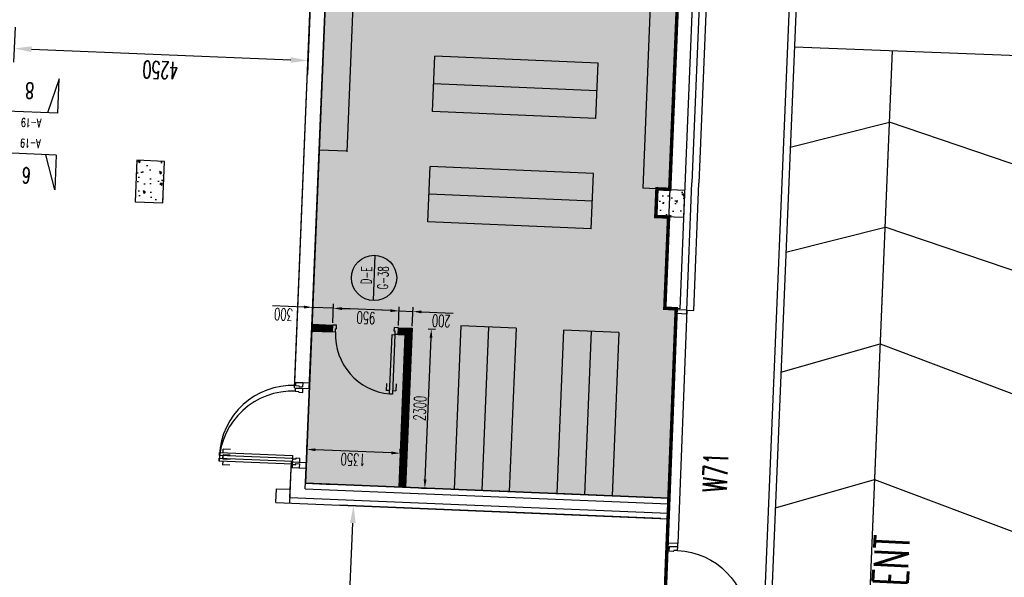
# Model space of a CAD drawing. Header units: millimetres. Extents: x 941089 to 2922714, y 799810 to 1997150.
# Tile 65 of 99: x 985142 to 999374, y 969765 to 977822. Entities that reach past the tile are written whole.
import ezdxf
from ezdxf.enums import TextEntityAlignment as Align

# ---------------------------------------------------------------- set-up
doc = ezdxf.new("R2010")
doc.units = ezdxf.units.MM
doc.header["$LTSCALE"] = 10
doc.header["$PDMODE"] = 3
doc.header["$PDSIZE"] = 5
doc.linetypes.add('DASHDOT', pattern=[1, 0.5, -0.25, 0, -0.25])
doc.linetypes.add('FO-00$0$HIDDEN', pattern=[0.375, 0.25, -0.125])
doc.layers.get('DEFPOINTS').update_dxf_attribs({"color": 21})
for name, color, linetype in [('COLS-00$0$CONC-SECTION', 6, 'Continuous'), ('COLS-00$0$HATCH', 22, 'Continuous'), ('FO-00 - FURN$0$FURNITURE', 22, 'Continuous'), ('FO-00$0$25', 21, 'Continuous'), ('FO-00$0$AREA GROSS', 21, 'Continuous'), ('FO-00$0$DIM FIT OUT', 21, 'Continuous'), ('FO-00$0$DOOR', 2, 'Continuous'), ('FO-00$0$DOOR-NOS', 4, 'Continuous'), ('FO-00$0$FIRE', 1, 'Continuous'), ('FO-00$0$SHELVES_COUNTERS', 1, 'Continuous'), ('FO-00$0$SYMBOL', 6, 'Continuous'), ('FO-00$0$WALL-STUD-PARTITIONS', 2, 'Continuous'), ('L - PL-ext-00$0$DIMS-MASONARY', 21, 'Continuous'), ('L - PL-ext-00$0$DOOR', 2, 'Continuous'), ('L - PL-ext-00$0$WALL-INTERNAL', 4, 'Continuous'), ('L-PL-00$0$18', 21, 'Continuous'), ('L-PL-00$0$DOOR', 2, 'Continuous'), ('L-PL-00$0$EXISTING', 22, 'Continuous'), ('L-PL-00$0$PL-ext-00$0$PL-01$0$DOOR', 2, 'Continuous'), ('L-PL-00$0$TEXT-35', 7, 'Continuous'), ('L-PL-00$0$WALL-EXTERNAL', 1, 'Continuous'), ('L-PL-00$0$WALL-INTERNAL', 4, 'Continuous'), ('L-PL-00$0$WINDOW', 2, 'Continuous'), ('L-PL-00$0$ZZ-WINDOW-NOS.', 2, 'Continuous'), ('REVISION', 1, 'DASHDOT')]:
    doc.layers.add(name, color=color, linetype=linetype)
doc.styles.add('FO-00$0$01B-FIRST(option F)A$0$STANDARD', font='ROMANS.SHX')
doc.styles.add('FO-00$0$Standard', font='romans.shx', dxfattribs={"width": 0.6})
doc.styles.add('FO-00$0$SYMBOLS', font='ROMANS.SHX')
doc.styles.add('L - PL-ext-00$0$Standard', font='romans.shx', dxfattribs={"width": 0.6})
doc.styles.add('L-PL-00$0$PL-01$0$STANDARD', font='romans.shx', dxfattribs={"width": 0.6})
doc.styles.add('L-PL-00$0$ROMANS', font='romans.shx', dxfattribs={"width": 0.6})
doc.dimstyles.new('FO-00$0$ISO-25', dxfattribs={"dimscale": 50, "dimtxt": 3.5, "dimasz": 2.5, "dimexe": 1.25, "dimexo": 0.625, "dimtad": 1, "dimdec": 0, "dimtxsty": 'FO-00$0$Standard', "dimcen": 2.5, "dimclrd": 21, "dimclre": 21, "dimadec": 0, "dimazin": 0, "dimtfac": 1, "dimtdec": 0, "dimtmove": 0, "dimatfit": 3, "dimfxl": 0, "dimarcsym": 0})
doc.dimstyles.new('L - PL-ext-00$0$ROYCETON', dxfattribs={"dimscale": 100, "dimtxt": 2.5, "dimasz": 2.5, "dimexe": 2, "dimexo": 1, "dimgap": 1, "dimtad": 1, "dimdec": 0, "dimtxsty": 'L - PL-ext-00$0$Standard', "dimcen": 2.5, "dimclrd": 256, "dimclre": 256, "dimclrt": 2, "dimaunit": 1, "dimazin": 0, "dimtfac": 1, "dimtdec": 0, "dimtmove": 0, "dimatfit": 3, "dimfxl": 0, "dimarcsym": 0})

# ---------------------------------------------------------------- blocks, each defined once
blk = doc.blocks.new('COLS-00')
at = {"layer": 'COLS-00$0$HATCH'}
h = blk.add_hatch(dxfattribs=at)
h.set_pattern_fill('AR-CONC', color=256, scale=2, angle=84.0029, style=0)
h.set_pattern_definition([(134.003, (1009166.58, 960870.28), (69.772, 359.0447), [38.1, -419.1]), (79.003, (1009166.58, 960870.3), (-387.386, -30.1777), [30.48, -335.28]), (184.454, (1009172.4, 960900.2), (-317.6123, 328.868), [32.38, -356.18]), (130.1871, (1009065.54, 960880.9), (140.268, 530.406), [57.15, -628.65]), (180.6385, (1009077.2, 960925.1), (-442.536, 523.911), [48.57, -534.27]), (75.187, (1009065.54, 960880.9), (-442.535, 523.911), [45.72, -502.92]), (105.003, (1009096.1, 960928.77), (235.0923, 280.2014), [38.1, -419.1]), (50.003, (1009096.1, 960928.77), (-353.446, 161.4146), [30.48, -335.28]), (155.4543, (1009115.7, 960952.12), (-118.3546, 441.615), [32.38, -356.18]), (121.50294, (1009166.58, 960870.28), (-167.5392, 23.8116), [0, -331.216, 0, -340.36, 0, -336.55]), (91.50294, (1009166.58, 960870.28), (-185.3023, 153.8412), [0, -194.056, 0, -323.596, 0, -128.27]), (51.50294, (1009154.75, 960757.62), (39.7271, 268.50004), [0, -127, 0, -396.24, 0, -525.78]), (41.5029, (1009149.44, 960707.1), (-19.6224, 299.95), [0, -165.1, 0, -263.144, 0, -373.38])])
h.paths.add_polyline_path([(986810, 975190), (987210, 975174), (987234, 975773), (986835, 975790)])
h = blk.add_hatch(dxfattribs=at)
h.set_pattern_fill('AR-CONC', color=256, scale=2, angle=84.0029, style=0)
h.set_pattern_definition([(137.623854, (67324.58, 2049978.3), (46.9574, 362.734386), [38.1, -419.1]), (82.623854, (67324.58, 2049978.3), (-384.70705, -54.58275), [30.48, -335.28]), (188.074854, (67328.5, 2050008.52), (-337.74786, 308.15288), [32.38, -356.18]), (133.808054, (67223.07, 2049982.5), (106.49006, 538.2058), [57.15, -628.65]), (184.259454, (67231.94, 2050027.35), (-474.74022, 494.9166), [48.57, -534.27]), (78.807854, (67223.07, 2049982.5), (-474.7393, 494.9173), [45.72, -502.92]), (108.623854, (67250.55, 2050032.2), (216.92699, 294.48924), [38.1, -419.1]), (53.623854, (67250.55, 2050032.2), (-362.93461, 138.77053), [30.48, -335.28]), (159.075254, (67268.63, 2050056.75), (-146.00847, 433.25897), [32.38, -356.18]), (125.123854, (67324.58, 2049978.29), (-168.708568, 13.183147), [0, -331.216, 0, -340.36, 0, -336.55]), (95.123854, (67324.58, 2049978.29), (-194.64823, 141.83133), [0, -194.056, 0, -323.596, 0, -128.27]), (55.123854, (67319.88, 2049865.1), (22.690725, 270.472999), [0, -127, 0, -396.24, 0, -525.78]), (45.123854, (67317.78, 2049814.35), (-38.526478, 298.111982), [0, -165.1, 0, -263.144, 0, -373.38])])
h.paths.add_polyline_path([(994336, 974978), (994353, 975378), (994753, 975361), (994736, 974962)])
at = {"layer": 'COLS-00$0$CONC-SECTION'}
for points in [[(986810, 975190), (987210, 975174), (987234, 975773), (986835, 975790)], [(994336, 974978), (994353, 975378), (994753, 975361), (994736, 974962)]]:
    blk.add_lwpolyline(points, close=True, dxfattribs=at)
blk = doc.blocks.new('FO-00$0$01B-FIRST(option F)A$0$DOOR-NOS')
at = {"layer": 'FO-00$0$DOOR-NOS'}
blk.add_line((327, 0), (-327, 0), dxfattribs=at)
blk.add_circle((0, 0), 327, dxfattribs=at)
at = {"layer": 'FO-00$0$DOOR-NOS', "style": 'FO-00$0$01B-FIRST(option F)A$0$STANDARD', "width": 0.8, "flags": 4}
for tag, p in [('TYPE', (-68, 36)), ('NO', (-224, -206))]:
    blk.add_attdef(tag, p, '', height=173, dxfattribs=at)
blk = doc.blocks.new('*D418')
at = {"layer": 'DEFPOINTS', "color": 0}
for p in [(991015, 973354), (991092, 973351), (990920, 971056)]:
    blk.add_point(p, dxfattribs=at)
at = {"layer": 'FO-00$0$DIM FIT OUT', "color": 21, "lineweight": -2}
for p, q in [((991046, 973353), (991154, 973349)), ((991002, 971178), (991087, 973226)), ((990951, 971055), (991059, 971051))]:
    blk.add_line(p, q, dxfattribs=at)
at = {"layer": 'FO-00$0$DIM FIT OUT', "color": 21}
for points in [[(991066, 973227), (991107, 973226), (991092, 973351)], [(990981, 971179), (991023, 971177), (990997, 971053)]]:
    blk.add_solid(points, dxfattribs=at)
at = {"layer": 'FO-00$0$DIM FIT OUT', "color": 0, "insert": (990926, 972207), "char_height": 175, "attachment_point": 5, "rotation": 87.6337, "style": 'FO-00$0$Standard'}
blk.add_mtext('2300', dxfattribs=at)
blk = doc.blocks.new('*D419')
at = {"layer": 'DEFPOINTS', "color": 0}
for p in [(990625, 973613), (990615, 973371), (990815, 973363)]:
    blk.add_point(p, dxfattribs=at)
at = {"layer": 'FO-00$0$DIM FIT OUT', "color": 21, "lineweight": -2}
for p, q in [((990500, 973618), (990375, 973623)), ((990616, 973402), (990628, 973675)), ((990625, 973613), (990825, 973605)), ((990816, 973395), (990827, 973667)), ((990950, 973600), (991407, 973581))]:
    blk.add_line(p, q, dxfattribs=at)
at = {"layer": 'FO-00$0$DIM FIT OUT', "color": 21}
for points in [[(990499, 973597), (990501, 973639), (990625, 973613)], [(990949, 973579), (990951, 973620), (990825, 973605)]]:
    blk.add_solid(points, dxfattribs=at)
at = {"layer": 'FO-00$0$DIM FIT OUT', "color": 0, "insert": (991236, 973469), "char_height": 175, "attachment_point": 5, "rotation": 177.6337, "style": 'FO-00$0$Standard'}
blk.add_mtext('200', dxfattribs=at)
blk = doc.blocks.new('*D420')
at = {"layer": 'DEFPOINTS', "color": 0}
for p in [(989676, 973652), (989666, 973410), (990615, 973372)]:
    blk.add_point(p, dxfattribs=at)
at = {"layer": 'FO-00$0$DIM FIT OUT', "color": 21, "lineweight": -2}
for p, q in [((989667, 973441), (989678, 973715)), ((990500, 973618), (989801, 973647)), ((990616, 973403), (990628, 973675))]:
    blk.add_line(p, q, dxfattribs=at)
at = {"layer": 'FO-00$0$DIM FIT OUT', "color": 21}
for points in [[(989800, 973626), (989802, 973668), (989676, 973652)], [(990499, 973597), (990501, 973639), (990625, 973613)]]:
    blk.add_solid(points, dxfattribs=at)
at = {"layer": 'FO-00$0$DIM FIT OUT', "color": 0, "insert": (990146, 973514), "char_height": 175, "attachment_point": 5, "rotation": 177.6337, "style": 'FO-00$0$Standard'}
blk.add_mtext('950', dxfattribs=at)
blk = doc.blocks.new('*D421')
at = {"layer": 'DEFPOINTS', "color": 0}
for p in [(989376, 973665), (989366, 973422), (989666, 973410)]:
    blk.add_point(p, dxfattribs=at)
at = {"layer": 'FO-00$0$DIM FIT OUT', "color": 21, "lineweight": -2}
for p, q in [((989251, 973670), (988794, 973689)), ((989367, 973454), (989379, 973727)), ((989676, 973652), (989376, 973665)), ((989667, 973441), (989678, 973715)), ((989801, 973647), (989926, 973642))]:
    blk.add_line(p, q, dxfattribs=at)
at = {"layer": 'FO-00$0$DIM FIT OUT', "color": 21}
for points in [[(989250, 973649), (989252, 973691), (989376, 973665)], [(989800, 973626), (989802, 973668), (989676, 973652)]]:
    blk.add_solid(points, dxfattribs=at)
at = {"layer": 'FO-00$0$DIM FIT OUT', "color": 0, "insert": (988955, 973563), "char_height": 175, "attachment_point": 5, "rotation": 177.6337, "style": 'FO-00$0$Standard'}
blk.add_mtext('300', dxfattribs=at)
blk = doc.blocks.new('*D422')
at = {"layer": 'DEFPOINTS', "color": 0}
for p in [(989290, 971585), (989292, 971613), (990639, 971530)]:
    blk.add_point(p, dxfattribs=at)
at = {"layer": 'FO-00$0$DIM FIT OUT', "color": 21, "lineweight": -2}
for p, q in [((989292, 971616), (989294, 971675)), ((990640, 971561), (990643, 971619)), ((990515, 971562), (989416, 971607))]:
    blk.add_line(p, q, dxfattribs=at)
at = {"layer": 'FO-00$0$DIM FIT OUT', "color": 21}
for points in [[(989416, 971587), (989417, 971628), (989292, 971613)], [(990515, 971541), (990516, 971583), (990640, 971557)]]:
    blk.add_solid(points, dxfattribs=at)
at = {"layer": 'FO-00$0$DIM FIT OUT', "color": 0, "insert": (989961, 971466), "char_height": 175, "attachment_point": 5, "rotation": 177.6337, "style": 'FO-00$0$Standard'}
blk.add_mtext('1350', dxfattribs=at)
blk = doc.blocks.new('FO-00$0$DOOR-950')
at = {"layer": 'FO-00$0$DOOR'}
for p, q in [((-3, 812), (-3, 912)), ((47, 912), (-3, 912)), ((87, 912), (137, 912)), ((137, 812), (137, 912)), ((0, 100), (44, 100)), ((0, 100), (0, 0)), ((0, 0), (56, 0)), ((44, 100), (44, 53)), ((44, 53), (56, 53)), ((56, 53), (56, 0)), ((894, 53), (894, 0)), ((894, 53), (906, 53)), ((894, 0), (950, 0)), ((906, 100), (950, 100)), ((906, 100), (906, 53)), ((950, 100), (950, 0))]:
    blk.add_line(p, q, dxfattribs=at)
blk.add_lwpolyline([(87, 103), (47, 103), (47, 962), (87, 962)], close=True, dxfattribs=at)
blk.add_circle((44, 103), 3, dxfattribs=at)
blk.add_arc((44, 100), 862, 0, 87.1297, dxfattribs=at)
blk = doc.blocks.new('FO-00$0$sym5')
for p, q in [((0, 15), (-10, 15)), ((-10, 15), (0, 12)), ((0, 15), (0, 0))]:
    blk.add_line(p, q)
at = {"linetype": 'Continuous', "style": 'FO-00$0$SYMBOLS', "flags": 1}
blk.add_attdef('DT-RV0', (-3.89, 13.9), '', height=0.5, dxfattribs=at)
at = {"color": 7, "style": 'FO-00$0$Standard', "width": 0.65}
blk.add_attdef('SYM5', text='', height=4.51, dxfattribs=at).set_placement((-6.22, 6.6), align=Align.MIDDLE)
at = {"color": 2, "style": 'FO-00$0$Standard', "width": 0.65}
blk.add_attdef('SYM5', text='', height=2.5, rotation=90, dxfattribs=at).set_placement((3.09, 7.37), align=Align.MIDDLE)
blk = doc.blocks.new('FO-00 - FURN')
at = {"layer": 'FO-00 - FURN$0$FURNITURE'}
for p, q in [((994449.1, 982681.2), (994147.6, 975386.2)), ((994848.7, 982664.7), (994537.8, 975370.1)), ((989668.7, 980730.7, 0), (989271.9, 971124.4)), ((990068.4, 980714.1, 0), (989870, 975911, 0)), ((991108, 976494, 0), (991141, 977293.4, 0)), ((993502.1, 977195.8, 0), (991141, 977293.4, 0)), ((993469, 976396.5, 0), (993502.1, 977195.8, 0)), ((993485.5, 976796.1, 0), (991124.5, 976893.7, 0)), ((993469, 976396.5, 0), (991108, 976494, 0)), ((989870.4, 975921.4, 0), (989470.7, 975937.9, 0)), ((991042, 974899.1, 0), (991075.1, 975698.4, 0)), ((993436.1, 975600.9, 0), (991075.1, 975698.4, 0)), ((993403.1, 974801.5, 0), (993436.1, 975600.9, 0)), ((994537.8, 975370.1), (994147.6, 975386.2)), ((993419.6, 975201.2, 0), (991058.6, 975298.8, 0)), ((993403.1, 974801.5, 0), (991042, 974899.1, 0)), ((991517.4, 973396.9), (991419.8, 971035.8)), ((992316.7, 973363.9), (991517.4, 973396.9)), ((991917, 973380.4), (991819.5, 971019.3)), ((992316.7, 973363.9), (992219.1, 971002.8)), ((993001.5, 973335.6), (992903.9, 970974.5)), ((993800.8, 973302.5), (993001.5, 973335.6)), ((993401.1, 973319.1), (993303.5, 970958)), ((993800.8, 973302.5), (993703.2, 970941.5)), ((989271.9, 971124.4), (989671.5, 971107.9)), ((992219.1, 971002.8), (991419.8, 971035.8)), ((993703.2, 970941.5), (992903.9, 970974.5))]:
    blk.add_line(p, q, dxfattribs=at)
blk = doc.blocks.new('L-PL-00$0$PL-ext-00$0$PL-01$0$DOOR-950-flat-1-flat-2')
at = {"layer": 'L-PL-00$0$PL-ext-00$0$PL-01$0$DOOR'}
for p, q in [((-11, 913), (-60, 910)), ((-54, 810), (-60, 910)), ((29, 916), (79, 919)), ((86, 819), (79, 919)), ((898, 157), (942, 160)), ((898, 157), (901, 110)), ((942, 160), (948, 60)), ((-6, 100), (38, 103)), ((-6, 100), (0, 0)), ((0, 0), (56, 4)), ((38, 103), (41, 56)), ((41, 56), (53, 57)), ((53, 57), (56, 4)), ((889, 109), (901, 110)), ((889, 109), (892, 56)), ((892, 56), (948, 60))]:
    blk.add_line(p, q, dxfattribs=at)
blk.add_lwpolyline([(80, 108), (41, 106), (-14, 963), (26, 966)], close=True, dxfattribs=at)
blk.add_circle((38, 106), 3, dxfattribs=at)
blk.add_arc((38, 103), 862, 3.6209, 90.7506, dxfattribs=at)
blk = doc.blocks.new('L-PL-00$0$DOOR-1100')
at = {"layer": 'L-PL-00$0$DOOR', "lineweight": -2}
blk.add_line((47, 1115), (87, 1115), dxfattribs=at)
at = {"layer": 'L-PL-00$0$DOOR'}
for p, q in [((47, 103), (47, 1115)), ((87, 1115), (87, 103)), ((-3, 965), (-3, 1065)), ((47, 1065), (-3, 1065)), ((87, 1065), (137, 1065)), ((137, 965), (137, 1065)), ((0, 100), (44, 100)), ((0, 100), (0, 0)), ((0, 0), (56, 0)), ((44, 100), (44, 53)), ((44, 53), (56, 53)), ((87, 103), (47, 103)), ((56, 53), (56, 0)), ((1044, 53), (1044, 0)), ((1044, 53), (1056, 53)), ((1044, 0), (1100, 0)), ((1056, 100), (1100, 100)), ((1056, 100), (1056, 53)), ((1100, 100), (1100, 0))]:
    blk.add_line(p, q, dxfattribs=at)
blk.add_circle((44, 103), 3, dxfattribs=at)
blk.add_arc((44, 103), 1012, 359.8304, 89.8303, dxfattribs=at)
blk = doc.blocks.new('L-PL-00$0$A$C3C943A5E')
at = {"layer": 'L-PL-00$0$WALL-INTERNAL'}
for p, q in [((-155, 1458), (60, 1449)), ((-202, 309), (12, 300))]:
    blk.add_line(p, q, dxfattribs=at)
at = {"layer": 'L-PL-00$0$DOOR', "xscale": 1.04545454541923, "yscale": 1.045454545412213, "zscale": 1.045454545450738, "rotation": 87.63343472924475}
blk.add_blockref('L-PL-00$0$DOOR-1100', (-82, 304), dxfattribs=at)
blk = doc.blocks.new('L-PL-00')
at = {"layer": 'L-PL-00$0$18', "color": 22}
for p, q in [((996340.5, 977432), (1000751.1, 977255.8)), ((997753.5, 977375.5), (997118.8, 962081.5)), ((996280.5, 975982.1), (997714.6, 976342.9)), ((1000671.5, 975337.5), (997714.6, 976342.9)), ((996217.7, 974464.2), (997652.9, 974825.3)), ((1000608.5, 973820.2), (997652.9, 974825.3)), ((996145.9, 972729), (997577.5, 973136.1)), ((997577.5, 973136.1), (1000533.9, 972023.3)), ((996064.8, 970770), (997496.2, 971177.1)), ((997496.2, 971177.1), (1000452.7, 970064.2))]:
    blk.add_line(p, q, dxfattribs=at)
at = {"layer": 'L-PL-00$0$EXISTING', "color": 22}
blk.add_line((997753.5, 977375.5), (997078.1, 961099.5), dxfattribs=at)
at = {"layer": 'L-PL-00$0$WALL-EXTERNAL'}
for p, q in [((997096.9, 998125.1, 0), (995872, 968529.5)), ((997196.8, 998121, 0), (995971.9, 968525.4)), ((995283.9, 985796.9), (994856.9, 975464)), ((995383.7, 985792.8, 0), (994956.8, 975459.9)), ((994785.8, 973623.9), (994856.9, 975464.2)), ((994885.7, 973620.1), (994956.8, 975460.2)), ((994785.8, 973623.9), (994885.7, 973620.1))]:
    blk.add_line(p, q, dxfattribs=at)
at = {"layer": 'L-PL-00$0$WALL-INTERNAL'}
for p, q in [((995248.7, 992572.7), (994466.7, 973651.6)), ((995179.3, 985686.1), (994681.6, 973643.3)), ((989117.3, 972581.9), (989393.2, 979287, 0)), ((989393.2, 979287, 0), (989305.5, 977155.4, 0)), ((989332.2, 972573.1), (989608, 979278.2)), ((994681.6, 973643.3), (994466.7, 973651.6)), ((989048.8, 970918.4), (989070, 971433)), ((989284.8, 971424.1), (989272.4, 971124.4)), ((989272.4, 971124.4), (994522.9, 970907.8, 0)), ((989048.8, 970918.4, 0), (994514.8, 970693, 0))]:
    blk.add_line(p, q, dxfattribs=at)
at = {"layer": 'L-PL-00$0$WINDOW'}
for p, q in [((994630.9, 973629.9), (994500.7, 970259.9)), ((994785.8, 973623.9), (994655.6, 970253.9))]:
    blk.add_line(p, q, dxfattribs=at)
for points in [[(994630.9, 973629.9), (994629, 973580), (994783.9, 973574), (994785.8, 973623.9), (994630.9, 973629.9)], [(994500.7, 970259.9), (994498.8, 970210), (994653.7, 970204), (994655.6, 970253.9), (994500.7, 970259.9)]]:
    blk.add_lwpolyline(points, dxfattribs=at)
at = {"layer": 'L-PL-00$0$DOOR', "xscale": -1.210526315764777, "yscale": 1.210526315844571, "zscale": 1.210526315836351, "rotation": 271.4080614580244}
blk.add_blockref('L-PL-00$0$PL-ext-00$0$PL-01$0$DOOR-950-flat-1-flat-2', (994488.3, 969059.5), dxfattribs=at)
at = {"layer": 'L-PL-00$0$WINDOW', "rotation": 0.004678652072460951}
blk.add_blockref('L-PL-00$0$A$C3C943A5E', (989272.4, 971124.4), dxfattribs=at)
at = {"layer": 'L-PL-00$0$TEXT-35', "insert": (999576.1, 968244.6), "char_height": 500, "width": 1, "attachment_point": 7, "rotation": 87.31846, "style": 'L-PL-00$0$PL-01$0$STANDARD'}
blk.add_mtext('RAMP UP FROM\\PBASEMENT BELOW\\P    ', dxfattribs=at)
at = {"layer": 'L-PL-00$0$ZZ-WINDOW-NOS.', "insert": (995012, 971001.4), "char_height": 350, "width": 916, "attachment_point": 1, "rotation": 87.6336, "style": 'L-PL-00$0$ROMANS'}
blk.add_mtext('W71', dxfattribs=at)
blk = doc.blocks.new('*D799')
at = {"layer": 'DEFPOINTS', "color": 0}
for p in [(989967, 970799), (994511, 970611, 0), (994039, 967277, 0)]:
    blk.add_point(p, dxfattribs=at)
at = {"layer": 'L - PL-ext-00$0$DIMS-MASONARY', "lineweight": -2}
for p, q in [((994411, 970615), (989767, 970807)), ((989839, 967701), (989957, 970549)), ((993939, 967281), (989629, 967460))]:
    blk.add_line(p, q, dxfattribs=at)
at = {"layer": 'L - PL-ext-00$0$DIMS-MASONARY'}
for points in [[(989915, 970551), (989999, 970547), (989967, 970799)], [(989798, 967703), (989881, 967699), (989829, 967451)]]:
    blk.add_solid(points, dxfattribs=at)
at = {"layer": 'L - PL-ext-00$0$DIMS-MASONARY', "color": 2, "insert": (989673, 969134), "char_height": 250, "attachment_point": 5, "rotation": 87.6334, "style": 'L - PL-ext-00$0$Standard'}
blk.add_mtext('3350', dxfattribs=at)
blk = doc.blocks.new('*D800')
at = {"layer": 'DEFPOINTS', "color": 0}
for p in [(989341, 978023, 0), (985079, 977815), (989308, 977230)]:
    blk.add_point(p, dxfattribs=at)
at = {"layer": 'L - PL-ext-00$0$DIMS-MASONARY', "lineweight": -2}
for p, q in [((989337, 977923), (989300, 977031)), ((985075, 977715), (985054, 977206)), ((985312, 977396), (989059, 977241))]:
    blk.add_line(p, q, dxfattribs=at)
at = {"layer": 'L - PL-ext-00$0$DIMS-MASONARY'}
for points in [[(985310, 977354), (985314, 977437), (985062, 977406)], [(989057, 977199), (989060, 977282), (989308, 977230)]]:
    blk.add_solid(points, dxfattribs=at)
at = {"layer": 'L - PL-ext-00$0$DIMS-MASONARY', "color": 2, "insert": (987176, 977093), "char_height": 250, "attachment_point": 5, "rotation": 177.6334, "style": 'L - PL-ext-00$0$Standard'}
blk.add_mtext('4250', dxfattribs=at)
blk = doc.blocks.new('L - PL-ext-00$0$DOOR-1100')
at = {"layer": 'L - PL-ext-00$0$DOOR', "lineweight": -2}
blk.add_line((47, 1115), (87, 1115), dxfattribs=at)
at = {"layer": 'L - PL-ext-00$0$DOOR'}
for p, q in [((47, 103), (47, 1115)), ((87, 1115), (87, 103)), ((-3, 965), (-3, 1065)), ((47, 1065), (-3, 1065)), ((87, 1065), (137, 1065)), ((137, 965), (137, 1065)), ((0, 100), (44, 100)), ((0, 100), (0, 0)), ((0, 0), (56, 0)), ((44, 100), (44, 53)), ((44, 53), (56, 53)), ((87, 103), (47, 103)), ((56, 53), (56, 0)), ((1044, 53), (1044, 0)), ((1044, 53), (1056, 53)), ((1044, 0), (1100, 0)), ((1056, 100), (1100, 100)), ((1056, 100), (1056, 53)), ((1100, 100), (1100, 0))]:
    blk.add_line(p, q, dxfattribs=at)
blk.add_circle((44, 103), 3, dxfattribs=at)
blk.add_arc((44, 103), 1012, 359.8304, 89.8303, dxfattribs=at)
blk = doc.blocks.new('FO-00')
at = {"layer": 'FO-00$0$25'}
blk.add_hatch(color=254, dxfattribs=at).paths.add_polyline_path([(962106.9, 976297.2), (962063.7, 975252.9), (956064.8, 975500.9), (956819.2, 993755.4), (957034, 993746.5), (957074.1, 994715.7), (957029.1, 994717.6), (957254.7, 1000176.3), (961815.3, 999987.8), (961813.4, 999942.9), (962465.1, 999916), (962451.1, 999578.5), (962850.8, 999561.9), (962867.3, 999961.6), (962785.1, 999965), (962791.5, 1000117.6), (969658.5, 999833.8), (969650.2, 999634), (973094.2, 999491.9), (973087, 999317.8), (974330.1, 999266.5), (974344.7, 999639.8), (980603.5, 999381.4), (980588, 999007.9), (981801.1, 998957.8), (981787.3, 998623.7), (982186.9, 998607.2), (982215.9, 999304.8), (988737.4, 999035.2), (988737.4, 999035.2), (988964.3, 999024.2), (988817.7, 995529), (988645, 991316.4), (994995.8, 991065.9), (995186.1, 991058), (994995.8, 991065.9), (994970.9, 990466.4), (995161.3, 990458.5), (994864, 983264.6), (994673.8, 983272.5), (994648.9, 982673), (994839.2, 982665.1), (994537.8, 975370.1), (994353, 975377.8), (994336.4, 974978.1), (994521.2, 974970.4), (994466.7, 973651.6), (994631.5, 973645.2), (994522.9, 970907.8), (989272.4, 971124.4), (989710.8, 981776), (985249.6, 981960.4), (985342.2, 984209.1), (981645.3, 984361.3), (981527.5, 981498.7), (981439.7, 979366.4), (981353.4, 977267.7), (984800.4, 977125.6), (984714.7, 975047.1), (981578.6, 972159.6), (969604.9, 972654.5), (969742.4, 975981.5)])
at = {"layer": 'DEFPOINTS', "color": 5, "const_width": 50}
blk.add_lwpolyline([(995161.3, 990458.5), (994862.8, 983264.6), (994673.8, 983272.5), (994648.9, 982673), (994839.2, 982665.1), (994537.8, 975370.1), (994353, 975377.8), (994336.4, 974978.1), (994521.2, 974970.4), (994466.7, 973651.6), (994631.5, 973645.2), (994451.9, 968996)], dxfattribs=at)
at = {"layer": 'FO-00$0$AREA GROSS', "color": 3}
blk.add_lwpolyline([(995161.3, 990458.5), (994864, 983264.6), (994673.8, 983272.5), (994665, 983062.9), (994855.3, 983055), (994537.8, 975370.1), (994353, 975377.8), (994336.4, 974978.1), (994521.2, 974970.4), (994466.7, 973651.6), (994631.5, 973645.2), (994522.9, 970907.8), (989272.4, 971124.4), (989710.8, 981776), (985249.6, 981960.4), (985342.2, 984209.1), (981645.3, 984361.3)], dxfattribs=at)
at = {"layer": 'FO-00$0$FIRE', "linetype": 'FO-00$0$HIDDEN', "const_width": 100, "elevation": 0}
for points in [[(989363.8, 973368.7), (989663.6, 973356.3)], [(990612.8, 973317.6), (990810.7, 973309.5)]]:
    blk.add_lwpolyline(points, dxfattribs=at)
at = {"layer": 'FO-00$0$FIRE', "linetype": 'FO-00$0$HIDDEN', "const_width": 100}
blk.add_lwpolyline([(990766.1, 973365.3), (990671.2, 971067.3)], dxfattribs=at)
at = {"layer": 'FO-00$0$SHELVES_COUNTERS'}
for p, q in [((994864.8, 983054.6), (994537.8, 975370.1)), ((989690.5, 981257.1, 0), (989271.9, 971124.4))]:
    blk.add_line(p, q, dxfattribs=at)
at = {"layer": 'FO-00$0$WALL-STUD-PARTITIONS'}
for p, q in [((989327.7, 972491.3), (989439.3, 975201.3)), ((989366.1, 973422.5), (989665.8, 973410.1)), ((989661.7, 973310.2), (989665.8, 973410.1)), ((990615, 973371.6), (990814.9, 973363.3)), ((990814.9, 973363.3), (990720.1, 971065.3)), ((989361.9, 973322.5), (989661.7, 973310.2)), ((990610.9, 973271.6), (990710.8, 973267.5)), ((990710.8, 973267.5), (990620.2, 971069.4))]:
    blk.add_line(p, q, dxfattribs=at)
at = {"layer": 'FO-00$0$DOOR', "extrusion": (-4.01895e-14, -9.72583e-13, -1), "xscale": -1, "zscale": -0.9999999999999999, "rotation": 182.3662582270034}
blk.add_blockref('FO-00$0$DOOR-950', (-990615, 973370.9, 0), dxfattribs=at)
at = {"layer": 'FO-00$0$DOOR-NOS'}
ref = blk.add_blockref('FO-00$0$01B-FIRST(option F)A$0$DOOR-NOS', (990263.7, 974090.9), dxfattribs=dict(at, rotation=87.8760359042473))
ref.add_attrib('NO', ' G-38', (990461.2, 973859.1), dxfattribs={"height": 150, "rotation": 87.87604, "style": 'FO-00$0$Standard', "width": 0.6, "flags": 4})
ref.add_attrib('TYPE', '   D-E', dxfattribs={"height": 150, "rotation": 87.87604, "style": 'FO-00$0$Standard', "width": 0.6, "flags": 4}).set_placement((990224.9, 974023.9), align=Align.CENTER)
at = {"layer": 'FO-00$0$SYMBOL'}
ref = blk.add_blockref('FO-00$0$sym5', (984943.9, 976499.1), dxfattribs=dict(at, xscale=50.00000000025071, yscale=50.05000000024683, zscale=49.99999999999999, rotation=267.7564216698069))
ref.add_attrib('SYM5', '8', dxfattribs={"layer": '0', "color": 7, "height": 225.7, "rotation": 177.75642, "style": 'FO-00$0$Standard', "width": 0.649351}).set_placement((985286.3, 976797.1), align=Align.MIDDLE)
ref.add_attrib('SYM5', 'A-19', dxfattribs={"layer": '0', "color": 2, "height": 125, "rotation": 177.75642, "style": 'FO-00$0$Standard', "width": 0.65065}).set_placement((985306.6, 976330.3), align=Align.MIDDLE)
ref = blk.add_blockref('FO-00$0$sym5', (984920.4, 975896.7), dxfattribs=dict(at, xscale=-50.00000000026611, yscale=50.05000000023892, zscale=49.99999999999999, rotation=267.5106897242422))
ref.add_attrib('SYM5', '6', dxfattribs={"layer": '0', "color": 7, "height": 225.7, "rotation": 177.51069, "style": 'FO-00$0$Standard', "width": 0.649351}).set_placement((985237, 975571.5), align=Align.MIDDLE)
ref.add_attrib('SYM5', 'A-19', dxfattribs={"layer": '0', "color": 2, "height": 125, "rotation": 177.51069, "style": 'FO-00$0$Standard', "width": 0.65065}).set_placement((985295.8, 976035), align=Align.MIDDLE)
at = {"layer": 'FO-00$0$DIM FIT OUT'}
for base, p1, p2, picture, middle in [((989376.1, 973664.6), (989665.8, 973410.1), (989366.1, 973422.5), '*D421', (988955.3, 973563.1)), ((989675.8, 973652.2), (990615, 973371.6), (989665.8, 973410.1), '*D420', (990145.5, 973513.9)), ((989291.6, 971612.7), (990639.2, 971529.6), (989290.4, 971585.1), '*D422', (989961, 971466.1))]:
    dim = blk.add_linear_dim(base=base, p1=p1, p2=p2, angle=177.63374, dimstyle='FO-00$0$ISO-25', dxfattribs=at)
    dim.commit()
    dim.dimension.update_dxf_attribs({"geometry": picture, "text_midpoint": middle})
for base, p1, p2, angle, picture, middle in [((990625, 973613), (990814.9, 973363.3), (990615, 973370.9), 177.63374, '*D419', (991240.8, 973587.5)), ((991091.7, 973351.3), (990919.9, 971056.4), (991014.7, 973354.5), 87.63374, '*D418', (991044.2, 972202.3))]:
    dim = blk.add_linear_dim(base=base, p1=p1, p2=p2, angle=angle, dimstyle='FO-00$0$ISO-25', dxfattribs=at)
    dim.commit()
    dim.dimension.update_dxf_attribs({"geometry": picture, "text_midpoint": middle, "dimtype": 128})
blk = doc.blocks.new('L - PL-ext-00')
at = {"layer": 'L - PL-ext-00$0$WALL-INTERNAL'}
for p, q in [((989113.9, 972500.2, 0), (989393.2, 979287, 0)), ((989393.2, 979287, 0), (989305.5, 977155.4, 0)), ((989328.7, 972491.3), (989608, 979278.2)), ((989113.9, 972500.2, 0), (989328.7, 972491.3, 0)), ((989045.4, 970836.6), (989066.6, 971351.2)), ((989066.6, 971351.2, 0), (989281.4, 971342.3, 0)), ((989269.1, 971042.6, 0), (989281.4, 971342.3, 0)), ((988845.6, 970844.8), (988853.8, 971044.7)), ((988853.8, 971044.7), (989053.6, 971036.4)), ((989269.1, 971042.6, 0), (994519.5, 970826)), ((988845.6, 970844.8), (994510.6, 970611.2, 0)), ((994519.5, 970826), (994510.6, 970611.2, 0))]:
    blk.add_line(p, q, dxfattribs=at)
at = {"layer": 'L - PL-ext-00$0$DOOR', "xscale": 1.045454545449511, "yscale": 1.045454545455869, "zscale": 1.045454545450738, "rotation": 87.63343472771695}
blk.add_blockref('L - PL-ext-00$0$DOOR-1100', (989187.5, 971346.1, 0), dxfattribs=at)
at = {"layer": 'L - PL-ext-00$0$DIMS-MASONARY'}
for base, p1, p2, angle, picture, middle in [((989308.4, 977230.4), (985079, 977814.7), (989341.2, 978023.2, 0), 177.63343, '*D800', (987176, 977093.4)), ((989967.3, 970799), (994039.4, 967277.4, 0), (994510.6, 970611.2, 0), 87.63343, '*D799', (989673.3, 969134.5))]:
    dim = blk.add_linear_dim(base=base, p1=p1, p2=p2, angle=angle, dimstyle='L - PL-ext-00$0$ROYCETON', dxfattribs=at)
    dim.commit()
    dim.dimension.update_dxf_attribs({"geometry": picture, "text_midpoint": middle})

msp = doc.modelspace()

# ---------------------------------------------------------------- block references
at = {"layer": 'REVISION'}
for name in ['FO-00 - FURN', 'FO-00', 'L - PL-ext-00', 'L-PL-00', 'COLS-00']:
    msp.add_blockref(name, (0, 0), dxfattribs=at)

doc.saveas('drawing.dxf')
